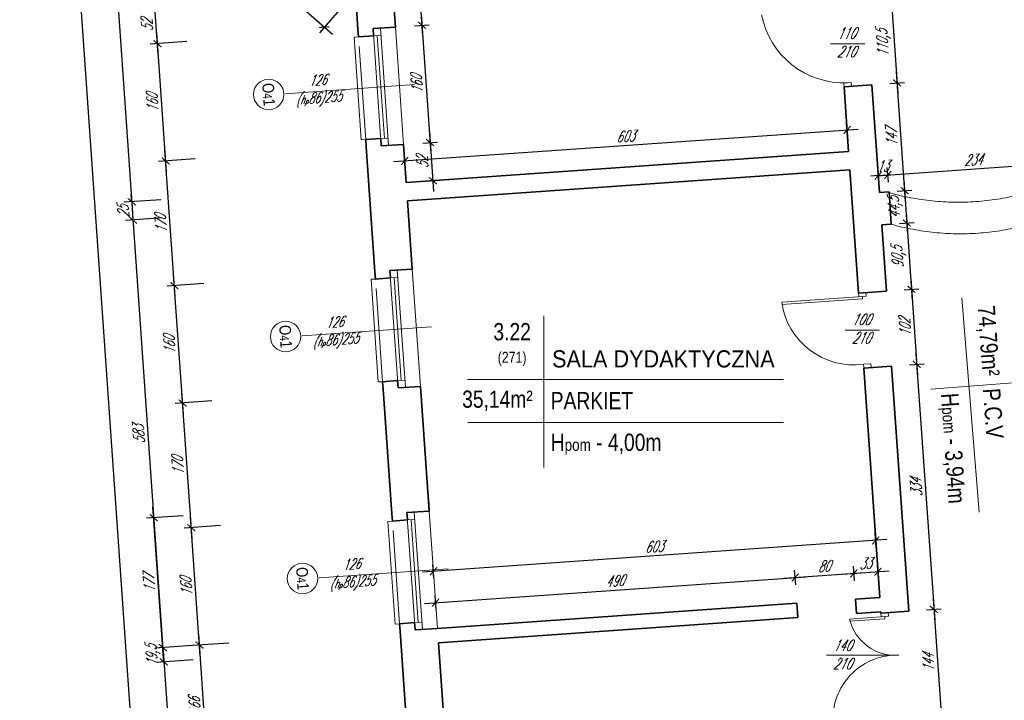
# Model space of a CAD drawing. Header units: millimetres. Extents: x 402 to 79005, y -7782 to 89952.
# Tile 41 of 256: x 21434 to 22773, y 16229 to 17155. Entities that reach past the tile are written whole.
import ezdxf

# ---------------------------------------------------------------- set-up
doc = ezdxf.new("R2010")
doc.units = ezdxf.units.MM
doc.header["$LTSCALE"] = 10
doc.linetypes.add('DASHED', pattern=[19.05, 12.7, -6.35])
doc.layers.get('0').update_dxf_attribs({"lineweight": 0})
doc.layers.get('Defpoints').update_dxf_attribs({"color": 253})
for name, color, linetype, lineweight in [('01 parter - ściany', 253, 'Continuous', 35), ('03-01_okna', 253, 'Continuous', 15), ('03_drzwi', 253, 'Continuous', 15), ('04-1_widok', 253, 'Continuous', 5), ('04-2_nad', 253, 'DASHED', 5), ('05-01_wymiary', 253, 'Continuous', 5), ('05-03_opis', 253, 'Continuous', 5)]:
    doc.layers.add(name, color=color, linetype=linetype, lineweight=lineweight)
doc.styles.add('ariel', font='ARIAL.TTF', dxfattribs={"width": 0.8})
doc.styles.add('ariel_wym', font='simplex.shx', dxfattribs={"width": 0.65, "oblique": 25})
doc.dimstyles.new('ariel 50', dxfattribs={"dimtxt": 15, "dimasz": 10, "dimexe": 10, "dimexo": 0, "dimgap": 5, "dimtad": 1, "dimdec": 1, "dimrnd": 0.5, "dimtxsty": 'ariel_wym', "dimblk": 'ARCHTICK', "dimcen": 2.5, "dimdle": 15, "dimazin": 0, "dimtfac": 1, "dimtdec": 1, "dimtix": 1, "dimtmove": 0, "dimatfit": 3, "dimldrblk": 'DOT', "dimfxl": 0, "dimarcsym": 0})
doc.dimstyles.new('ariel 50 wnętrze', dxfattribs={"dimtxt": 15, "dimasz": 10, "dimexe": 10, "dimexo": 0, "dimgap": 5, "dimtad": 1, "dimdec": 1, "dimrnd": 0.5, "dimtxsty": 'ariel_wym', "dimblk": 'ARCHTICK', "dimcen": 2.5, "dimdle": 15, "dimazin": 0, "dimtfac": 1, "dimtdec": 1, "dimtix": 1, "dimtmove": 0, "dimatfit": 3, "dimldrblk": 'DOT', "dimfxl": 0, "dimarcsym": 0})

# ---------------------------------------------------------------- blocks, each defined once
blk = doc.blocks.new('_ArchTick')
at = {"color": 0, "linetype": 'ByBlock', "const_width": 0.15}
blk.add_lwpolyline([(-0.5, -0.5), (0.5, 0.5)], dxfattribs=at)
blk = doc.blocks.new('*D3283')
at = {"layer": '05-01_wymiary', "color": 0, "lineweight": -2}
for p, q in [((21691.5, 16123.9), (21677.8, 16319.5)), ((21718.8, 16307.3), (21668.9, 16303.8)), ((21730.4, 16141.7), (21680.5, 16138.2))]:
    blk.add_line(p, q, dxfattribs=at)
at = {"layer": 'Defpoints', "color": 0, "lineweight": 0}
for p in [(22002.4, 16327.1), (21678.9, 16304.5), (22014, 16161.5)]:
    blk.add_point(p, dxfattribs=at)
at = {"layer": '05-01_wymiary', "color": 0, "lineweight": -2, "xscale": 10, "yscale": 10, "zscale": 10}
for p, rotation in [((21678.9, 16304.5), 94.00000000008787), ((21690.5, 16138.9), 274.0000000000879)]:
    blk.add_blockref('_ArchTick', p, dxfattribs=dict(at, rotation=rotation))
at = {"layer": '05-01_wymiary', "color": 0, "insert": (21672.2, 16220.8), "char_height": 15, "attachment_point": 5, "rotation": 94, "style": 'ariel_wym'}
blk.add_mtext('166', dxfattribs=at)
blk = doc.blocks.new('_Dot')
at = {"color": 0, "linetype": 'ByBlock', "lineweight": -2}
blk.add_line((-0.5, 0), (-1, 0), dxfattribs=at)
at = {"color": 0, "linetype": 'ByBlock', "const_width": 0.5}
blk.add_lwpolyline([(-0.25, 0, 1), (0.25, 0, 1)], format="xyb", close=True, dxfattribs=at)
blk = doc.blocks.new('*D3284')
at = {"layer": '05-01_wymiary', "color": 0, "lineweight": -2}
for p, q in [((21679.9, 16289.5), (21666.7, 16479.1)), ((21707.6, 16466.9), (21657.8, 16463.4)), ((21718.8, 16307.3), (21668.9, 16303.8))]:
    blk.add_line(p, q, dxfattribs=at)
at = {"layer": 'Defpoints', "color": 0, "lineweight": 0}
for p in [(21991.3, 16486.7), (21667.7, 16464.1), (22002.4, 16327.1)]:
    blk.add_point(p, dxfattribs=at)
at = {"layer": '05-01_wymiary', "color": 0, "lineweight": -2, "xscale": 10, "yscale": 10, "zscale": 10}
for p, rotation in [((21667.7, 16464.1), 94.000000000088), ((21678.9, 16304.5), 274.000000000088)]:
    blk.add_blockref('_ArchTick', p, dxfattribs=dict(at, rotation=rotation))
at = {"layer": '05-01_wymiary', "color": 0, "insert": (21660.8, 16383.4), "char_height": 15, "attachment_point": 5, "rotation": 94, "style": 'ariel_wym'}
blk.add_mtext('160', dxfattribs=at)
blk = doc.blocks.new('*D3285')
at = {"layer": '05-01_wymiary', "color": 0, "lineweight": -2}
for p, q in [((21668.8, 16449.1), (21654.8, 16648.6)), ((21695.8, 16636.5), (21645.9, 16633)), ((21707.6, 16466.9), (21657.8, 16463.4))]:
    blk.add_line(p, q, dxfattribs=at)
at = {"layer": 'Defpoints', "color": 0, "lineweight": 0}
for p in [(21979.4, 16656.3), (21655.9, 16633.7), (21991.3, 16486.7)]:
    blk.add_point(p, dxfattribs=at)
at = {"layer": '05-01_wymiary', "color": 0, "lineweight": -2, "xscale": 10, "yscale": 10, "zscale": 10}
for p, rotation in [((21655.9, 16633.7), 94.000000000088), ((21667.7, 16464.1), 274.000000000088)]:
    blk.add_blockref('_ArchTick', p, dxfattribs=dict(at, rotation=rotation))
at = {"layer": '05-01_wymiary', "color": 0, "insert": (21649.3, 16548), "char_height": 15, "attachment_point": 5, "rotation": 94, "style": 'ariel_wym'}
blk.add_mtext('170', dxfattribs=at)
blk = doc.blocks.new('*D3286')
at = {"layer": '05-01_wymiary', "color": 0, "lineweight": -2}
for p, q in [((21656.9, 16618.7), (21643.7, 16808.3)), ((21684.6, 16796.1), (21634.7, 16792.6)), ((21695.8, 16636.5), (21645.9, 16633))]:
    blk.add_line(p, q, dxfattribs=at)
at = {"layer": 'Defpoints', "color": 0, "lineweight": 0}
for p in [(21968.3, 16815.9), (21644.7, 16793.3), (21979.4, 16656.3)]:
    blk.add_point(p, dxfattribs=at)
at = {"layer": '05-01_wymiary', "color": 0, "lineweight": -2, "xscale": 10, "yscale": 10, "zscale": 10}
for p, rotation in [((21644.7, 16793.3), 94.00000000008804), ((21655.9, 16633.7), 274.0000000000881)]:
    blk.add_blockref('_ArchTick', p, dxfattribs=dict(at, rotation=rotation))
at = {"layer": '05-01_wymiary', "color": 0, "insert": (21637.8, 16712.6), "char_height": 15, "attachment_point": 5, "rotation": 94, "style": 'ariel_wym'}
blk.add_mtext('160', dxfattribs=at)
blk = doc.blocks.new('*D3287')
at = {"layer": '05-01_wymiary', "color": 0, "lineweight": -2}
for p, q in [((21672.8, 16965.7), (21622.9, 16962.2)), ((21645.8, 16778.3), (21631.8, 16977.8)), ((21684.6, 16796.1), (21634.7, 16792.6))]:
    blk.add_line(p, q, dxfattribs=at)
at = {"layer": 'Defpoints', "color": 0, "lineweight": 0}
for p in [(21956.4, 16985.5), (21632.9, 16962.9), (21968.3, 16815.9)]:
    blk.add_point(p, dxfattribs=at)
at = {"layer": '05-01_wymiary', "color": 0, "lineweight": -2, "xscale": 10, "yscale": 10, "zscale": 10}
for p, rotation in [((21632.9, 16962.9), 94.00000000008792), ((21644.7, 16793.3), 274.0000000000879)]:
    blk.add_blockref('_ArchTick', p, dxfattribs=dict(at, rotation=rotation))
at = {"layer": '05-01_wymiary', "color": 0, "insert": (21626.3, 16877.2), "char_height": 15, "attachment_point": 5, "rotation": 94, "style": 'ariel_wym'}
blk.add_mtext('170', dxfattribs=at)
blk = doc.blocks.new('*D3288')
at = {"layer": '05-01_wymiary', "color": 0, "lineweight": -2}
for p, q in [((21633.9, 16947.9), (21620.6, 17137.5)), ((21661.6, 17125.3), (21611.7, 17121.8)), ((21672.8, 16965.7), (21622.9, 16962.2))]:
    blk.add_line(p, q, dxfattribs=at)
at = {"layer": 'Defpoints', "color": 0, "lineweight": 0}
for p in [(21945.2, 17145.1), (21621.7, 17122.5), (21956.4, 16985.5)]:
    blk.add_point(p, dxfattribs=at)
at = {"layer": '05-01_wymiary', "color": 0, "lineweight": -2, "xscale": 10, "yscale": 10, "zscale": 10}
for p, rotation in [((21621.7, 17122.5), 94.00000000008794), ((21632.9, 16962.9), 274.0000000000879)]:
    blk.add_blockref('_ArchTick', p, dxfattribs=dict(at, rotation=rotation))
at = {"layer": '05-01_wymiary', "color": 0, "insert": (21614.8, 17041.8), "char_height": 15, "attachment_point": 5, "rotation": 94, "style": 'ariel_wym'}
blk.add_mtext('160', dxfattribs=at)
blk = doc.blocks.new('*D3289')
at = {"layer": '05-01_wymiary', "color": 0, "lineweight": -2}
for p, q in [((21622.7, 17107.5), (21617, 17189.3)), ((21658, 17177.2), (21608.1, 17173.7)), ((21661.6, 17125.3), (21611.7, 17121.8))]:
    blk.add_line(p, q, dxfattribs=at)
at = {"layer": 'Defpoints', "color": 0, "lineweight": 0}
for p in [(21890.7, 17193.4), (21618.1, 17174.4), (21945.2, 17145.1)]:
    blk.add_point(p, dxfattribs=at)
at = {"layer": '05-01_wymiary', "color": 0, "lineweight": -2, "xscale": 10, "yscale": 10, "zscale": 10}
for p, rotation in [((21618.1, 17174.4), 94.0000000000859), ((21621.7, 17122.5), 274.0000000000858)]:
    blk.add_blockref('_ArchTick', p, dxfattribs=dict(at, rotation=rotation))
at = {"layer": '05-01_wymiary', "color": 0, "insert": (21607.4, 17147.6), "char_height": 15, "attachment_point": 5, "rotation": 94, "style": 'ariel_wym'}
blk.add_mtext('52', dxfattribs=at)
blk = doc.blocks.new('*D3303')
at = {"layer": '05-01_wymiary', "color": 0, "lineweight": -2}
for p, q in [((21520.3, 17856.2), (21587.6, 16892.6)), ((21561.2, 17844), (21511.3, 17840.5)), ((21626.5, 16910.3), (21576.6, 16906.8))]:
    blk.add_line(p, q, dxfattribs=at)
at = {"layer": 'Defpoints', "color": 0, "lineweight": 0}
for p in [(21879.9, 17866.3), (21960, 16933.6), (21586.6, 16907.5)]:
    blk.add_point(p, dxfattribs=at)
at = {"layer": '05-01_wymiary', "color": 0, "lineweight": -2, "xscale": 10, "yscale": 10, "zscale": 10}
for p, rotation in [((21521.3, 17841.2), 94.00000000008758), ((21586.6, 16907.5), 274.0000000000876)]:
    blk.add_blockref('_ArchTick', p, dxfattribs=dict(at, rotation=rotation))
at = {"layer": '05-01_wymiary', "color": 0, "insert": (21541.5, 17373.5), "char_height": 15, "attachment_point": 5, "rotation": 94, "style": 'ariel_wym'}
blk.add_mtext('936', dxfattribs=at)
blk = doc.blocks.new('*D3304')
at = {"layer": '05-01_wymiary', "color": 0, "lineweight": -2}
for p, q in [((21586.6, 16907.5), (21585.9, 16917.5)), ((21626.5, 16910.3), (21576.6, 16906.8)), ((21586.6, 16907.5), (21588.3, 16882.6)), ((21628.2, 16885.4), (21578.4, 16881.9)), ((21588.3, 16882.6), (21589, 16872.6))]:
    blk.add_line(p, q, dxfattribs=at)
at = {"layer": 'Defpoints', "color": 0, "lineweight": 0}
for p in [(21960, 16933.6), (21961.8, 16908.7), (21588.3, 16882.6)]:
    blk.add_point(p, dxfattribs=at)
at = {"layer": '05-01_wymiary', "color": 0, "lineweight": -2, "xscale": 10, "yscale": 10, "zscale": 10}
for p, rotation in [((21586.6, 16907.5), 274.0000000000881), ((21588.3, 16882.6), 94.00000000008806)]:
    blk.add_blockref('_ArchTick', p, dxfattribs=dict(at, rotation=rotation))
at = {"layer": '05-01_wymiary', "color": 0, "insert": (21575, 16894.2), "char_height": 15, "attachment_point": 5, "rotation": 94, "style": 'ariel_wym'}
blk.add_mtext('25', dxfattribs=at)
blk = doc.blocks.new('*D3305')
at = {"layer": '05-01_wymiary', "color": 0, "lineweight": -2}
for p, q in [((21628.2, 16885.4), (21578.4, 16881.9)), ((21587.3, 16897.5), (21630.1, 16286)), ((21668.9, 16303.8), (21619, 16300.3))]:
    blk.add_line(p, q, dxfattribs=at)
at = {"layer": 'Defpoints', "color": 0, "lineweight": 0}
for p in [(21961.8, 16908.7), (22002.4, 16327.1), (21629, 16301)]:
    blk.add_point(p, dxfattribs=at)
at = {"layer": '05-01_wymiary', "color": 0, "lineweight": -2, "xscale": 10, "yscale": 10, "zscale": 10}
for p, rotation in [((21588.3, 16882.6), 94.00000000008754), ((21629, 16301), 274.0000000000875)]:
    blk.add_blockref('_ArchTick', p, dxfattribs=dict(at, rotation=rotation))
at = {"layer": '05-01_wymiary', "color": 0, "insert": (21596.2, 16590.9), "char_height": 15, "attachment_point": 5, "rotation": 94, "style": 'ariel_wym'}
blk.add_mtext('583', dxfattribs=at)
blk = doc.blocks.new('*D3306')
at = {"layer": '05-01_wymiary', "color": 0, "lineweight": -2}
for p, q in [((21630.1, 16286), (21615.6, 16492.5)), ((21656.6, 16480.4), (21606.7, 16476.9)), ((21668.9, 16303.8), (21619, 16300.3))]:
    blk.add_line(p, q, dxfattribs=at)
at = {"layer": 'Defpoints', "color": 0, "lineweight": 0}
for p in [(21990.1, 16503.7), (21616.7, 16477.6), (22002.4, 16327.1)]:
    blk.add_point(p, dxfattribs=at)
at = {"layer": '05-01_wymiary', "color": 0, "lineweight": -2, "xscale": 10, "yscale": 10, "zscale": 10}
for p, rotation in [((21616.7, 16477.6), 94.00000000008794), ((21629, 16301), 274.0000000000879)]:
    blk.add_blockref('_ArchTick', p, dxfattribs=dict(at, rotation=rotation))
at = {"layer": '05-01_wymiary', "color": 0, "insert": (21610.4, 16388.4), "char_height": 15, "attachment_point": 5, "rotation": 94, "style": 'ariel_wym'}
blk.add_mtext('177', dxfattribs=at)
blk = doc.blocks.new('*D3307')
at = {"layer": '05-01_wymiary', "color": 0, "lineweight": -2}
for p, q in [((21629.3, 16296.5), (21681.7, 15546.8)), ((21670.3, 16284.3), (21620.4, 16280.8)), ((21720.6, 15564.6), (21670.7, 15561.1))]:
    blk.add_line(p, q, dxfattribs=at)
at = {"layer": 'Defpoints', "color": 0, "lineweight": 0}
for p in [(22003.8, 16307.6), (22054.1, 15587.9), (21680.7, 15561.8)]:
    blk.add_point(p, dxfattribs=at)
at = {"layer": '05-01_wymiary', "color": 0, "lineweight": -2, "xscale": 10, "yscale": 10, "zscale": 10}
for p, rotation in [((21630.4, 16281.5), 94.00000000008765), ((21680.7, 15561.8), 274.0000000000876)]:
    blk.add_blockref('_ArchTick', p, dxfattribs=dict(at, rotation=rotation))
at = {"layer": '05-01_wymiary', "color": 0, "insert": (21641.6, 15920.7), "char_height": 15, "attachment_point": 5, "rotation": 94, "style": 'ariel_wym'}
blk.add_mtext('721,5', dxfattribs=at)
blk = doc.blocks.new('*D3316')
at = {"layer": '05-01_wymiary', "color": 0, "lineweight": -2}
for p, q in [((21752.5, 13818.9), (21443.2, 18240.8)), ((21484.2, 18228.6), (21434.3, 18225.1)), ((21791.3, 13836.7), (21741.4, 13833.2))]:
    blk.add_line(p, q, dxfattribs=at)
at = {"layer": 'Defpoints', "color": 0, "lineweight": 0}
for p in [(21816.7, 18251.8), (21444.3, 18225.8), (22198.6, 13865.1)]:
    blk.add_point(p, dxfattribs=at)
at = {"layer": '05-01_wymiary', "color": 0, "lineweight": -2, "xscale": 10, "yscale": 10, "zscale": 10}
for p, rotation in [((21444.3, 18225.8), 94.00000000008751), ((21751.4, 13833.9), 274.0000000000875)]:
    blk.add_blockref('_ArchTick', p, dxfattribs=dict(at, rotation=rotation))
at = {"layer": '05-01_wymiary', "color": 0, "insert": (21584, 16028.9), "char_height": 15, "attachment_point": 5, "rotation": 94, "style": 'ariel_wym'}
blk.add_mtext('4402,5', dxfattribs=at)
blk = doc.blocks.new('*D3343')
at = {"layer": '05-01_wymiary', "color": 0, "lineweight": -2}
for p, q in [((22618.7, 17194.2), (22628.5, 17054.1)), ((22609.8, 17178.6), (22629.7, 17179.9)), ((22617.5, 17068.3), (22637.4, 17069.7))]:
    blk.add_line(p, q, dxfattribs=at)
at = {"layer": 'Defpoints', "color": 0, "lineweight": 0}
for p in [(22585.6, 17176.9), (22593.3, 17066.6), (22627.5, 17069)]:
    blk.add_point(p, dxfattribs=at)
at = {"layer": '05-01_wymiary', "color": 0, "lineweight": -2, "xscale": 10, "yscale": 10, "zscale": 10}
for p, rotation in [((22619.7, 17179.2), 94.0000000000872), ((22627.5, 17069), 274.0000000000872)]:
    blk.add_blockref('_ArchTick', p, dxfattribs=dict(at, rotation=rotation))
at = {"layer": '05-01_wymiary', "color": 0, "insert": (22609.7, 17123.2), "char_height": 15, "attachment_point": 5, "rotation": 94, "style": 'ariel_wym'}
blk.add_mtext('110,5', dxfattribs=at)
blk = doc.blocks.new('*D3344')
at = {"layer": '05-01_wymiary', "color": 0, "lineweight": -2}
for p, q in [((22626.4, 17084), (22638.7, 16907.6)), ((22617.5, 17068.3), (22637.4, 17069.7)), ((22627.7, 16921.9), (22647.7, 16923.3))]:
    blk.add_line(p, q, dxfattribs=at)
at = {"layer": 'Defpoints', "color": 0, "lineweight": 0}
for p in [(22593.3, 17066.6), (22616.5, 16921.1), (22637.7, 16922.6)]:
    blk.add_point(p, dxfattribs=at)
at = {"layer": '05-01_wymiary', "color": 0, "lineweight": -2, "xscale": 10, "yscale": 10, "zscale": 10}
for p, rotation in [((22627.5, 17069), 94.00000000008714), ((22637.7, 16922.6), 274.0000000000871)]:
    blk.add_blockref('_ArchTick', p, dxfattribs=dict(at, rotation=rotation))
at = {"layer": '05-01_wymiary', "color": 0, "insert": (22620.1, 16994.9), "char_height": 15, "attachment_point": 5, "rotation": 94, "style": 'ariel_wym'}
blk.add_mtext('147', dxfattribs=at)
blk = doc.blocks.new('*D3345')
at = {"layer": '05-01_wymiary', "color": 0, "lineweight": -2}
for p, q in [((22636.6, 16937.5), (22641.8, 16863.4)), ((22627.7, 16921.9), (22647.7, 16923.3)), ((22630.8, 16877.7), (22650.8, 16879.1))]:
    blk.add_line(p, q, dxfattribs=at)
at = {"layer": 'Defpoints', "color": 0, "lineweight": 0}
for p in [(22616.5, 16921.1), (22619.6, 16876.9), (22640.8, 16878.4)]:
    blk.add_point(p, dxfattribs=at)
at = {"layer": '05-01_wymiary', "color": 0, "lineweight": -2, "xscale": 10, "yscale": 10, "zscale": 10}
for p, rotation in [((22637.7, 16922.6), 94.00000000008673), ((22640.8, 16878.4), 274.0000000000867)]:
    blk.add_blockref('_ArchTick', p, dxfattribs=dict(at, rotation=rotation))
at = {"layer": '05-01_wymiary', "color": 0, "insert": (22625.3, 16899.5), "char_height": 15, "attachment_point": 5, "rotation": 94, "style": 'ariel_wym'}
blk.add_mtext('44,5', dxfattribs=at)
blk = doc.blocks.new('*D3346')
at = {"layer": '05-01_wymiary', "color": 0, "lineweight": -2}
for p, q in [((22639.7, 16893.3), (22648.1, 16773.2)), ((22630.8, 16877.7), (22650.8, 16879.1)), ((22637.1, 16787.5), (22657.1, 16788.9))]:
    blk.add_line(p, q, dxfattribs=at)
at = {"layer": 'Defpoints', "color": 0, "lineweight": 0}
for p in [(22619.6, 16876.9), (22612.9, 16785.8), (22647.1, 16788.2)]:
    blk.add_point(p, dxfattribs=at)
at = {"layer": '05-01_wymiary', "color": 0, "lineweight": -2, "xscale": 10, "yscale": 10, "zscale": 10}
for p, rotation in [((22640.8, 16878.4), 94.00000000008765), ((22647.1, 16788.2), 274.0000000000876)]:
    blk.add_blockref('_ArchTick', p, dxfattribs=dict(at, rotation=rotation))
at = {"layer": '05-01_wymiary', "color": 0, "insert": (22630, 16832.3), "char_height": 15, "attachment_point": 5, "rotation": 94, "style": 'ariel_wym'}
blk.add_mtext('90,5', dxfattribs=at)
blk = doc.blocks.new('*D3347')
at = {"layer": '05-01_wymiary', "color": 0, "lineweight": -2}
for p, q in [((22646, 16803.2), (22655.3, 16671.3)), ((22637.1, 16787.5), (22657.1, 16788.9)), ((22644.2, 16685.6), (22664.2, 16686.9))]:
    blk.add_line(p, q, dxfattribs=at)
at = {"layer": 'Defpoints', "color": 0, "lineweight": 0}
for p in [(22612.9, 16785.8), (22620.1, 16683.9), (22654.2, 16686.3)]:
    blk.add_point(p, dxfattribs=at)
at = {"layer": '05-01_wymiary', "color": 0, "lineweight": -2, "xscale": 10, "yscale": 10, "zscale": 10}
for p, rotation in [((22647.1, 16788.2), 94.00000000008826), ((22654.2, 16686.3), 274.0000000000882)]:
    blk.add_blockref('_ArchTick', p, dxfattribs=dict(at, rotation=rotation))
at = {"layer": '05-01_wymiary', "color": 0, "insert": (22638.2, 16736.4), "char_height": 15, "attachment_point": 5, "rotation": 94, "style": 'ariel_wym'}
blk.add_mtext('102', dxfattribs=at)
blk = doc.blocks.new('*D3348')
at = {"layer": '05-01_wymiary', "color": 0, "lineweight": -2}
for p, q in [((22653.2, 16701.2), (22678.6, 16338)), ((22644.2, 16685.6), (22664.2, 16686.9)), ((22667.6, 16352.3), (22687.5, 16353.7))]:
    blk.add_line(p, q, dxfattribs=at)
at = {"layer": 'Defpoints', "color": 0, "lineweight": 0}
for p in [(22620.1, 16683.9), (22643.4, 16350.6), (22677.5, 16353)]:
    blk.add_point(p, dxfattribs=at)
at = {"layer": '05-01_wymiary', "color": 0, "lineweight": -2, "xscale": 10, "yscale": 10, "zscale": 10}
for p, rotation in [((22654.2, 16686.3), 94.00000000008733), ((22677.5, 16353), 274.0000000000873)]:
    blk.add_blockref('_ArchTick', p, dxfattribs=dict(at, rotation=rotation))
at = {"layer": '05-01_wymiary', "color": 0, "insert": (22653.4, 16518.7), "char_height": 15, "attachment_point": 5, "rotation": 94, "style": 'ariel_wym'}
blk.add_mtext('334', dxfattribs=at)
blk = doc.blocks.new('*D3349')
at = {"layer": '05-01_wymiary', "color": 0, "lineweight": -2}
for p, q in [((22676.5, 16367.9), (22688.6, 16194.6)), ((22667.6, 16352.3), (22687.5, 16353.7)), ((22677.6, 16208.8), (22697.5, 16210.2))]:
    blk.add_line(p, q, dxfattribs=at)
at = {"layer": 'Defpoints', "color": 0, "lineweight": 0}
for p in [(22643.4, 16350.6), (22653.4, 16207.1), (22687.6, 16209.5)]:
    blk.add_point(p, dxfattribs=at)
at = {"layer": '05-01_wymiary', "color": 0, "lineweight": -2, "xscale": 10, "yscale": 10, "zscale": 10}
for p, rotation in [((22677.5, 16353), 94.00000000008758), ((22687.6, 16209.5), 274.0000000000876)]:
    blk.add_blockref('_ArchTick', p, dxfattribs=dict(at, rotation=rotation))
at = {"layer": '05-01_wymiary', "color": 0, "insert": (22670.1, 16280.4), "char_height": 15, "attachment_point": 5, "rotation": 94, "style": 'ariel_wym'}
blk.add_mtext('144', dxfattribs=at)
blk = doc.blocks.new('*D3366')
at = {"layer": '05-01_wymiary', "color": 0, "lineweight": -2}
for p, q in [((22602.6, 16933.1), (22601.2, 16953)), ((22615.6, 16934), (22614.2, 16953.9)), ((22601.9, 16943.1), (22592, 16942.4)), ((22601.9, 16943.1), (22614.9, 16944)), ((22614.9, 16944), (22624.9, 16944.7))]:
    blk.add_line(p, q, dxfattribs=at)
at = {"layer": 'Defpoints', "color": 0, "lineweight": 0}
for p in [(22614.9, 16944), (22603.5, 16920.2), (22616.5, 16921.1)]:
    blk.add_point(p, dxfattribs=at)
at = {"layer": '05-01_wymiary', "color": 0, "lineweight": -2, "xscale": 10, "yscale": 10, "zscale": 10}
for p, rotation in [((22601.9, 16943.1), 3.999999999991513), ((22614.9, 16944), 183.9999999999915)]:
    blk.add_blockref('_ArchTick', p, dxfattribs=dict(at, rotation=rotation))
at = {"layer": '05-01_wymiary', "color": 0, "insert": (22607.6, 16956), "char_height": 15, "attachment_point": 5, "rotation": 4, "style": 'ariel_wym'}
blk.add_mtext('13', dxfattribs=at)
blk = doc.blocks.new('*D3367')
at = {"layer": '05-01_wymiary', "color": 0, "lineweight": -2}
for p, q in [((22849, 16950.2), (22847.6, 16970.2)), ((22600, 16942.8), (22863.3, 16961.2)), ((22615.6, 16933.9), (22614.2, 16953.8))]:
    blk.add_line(p, q, dxfattribs=at)
at = {"layer": 'Defpoints', "color": 0, "lineweight": 0}
for p in [(22848.3, 16960.2), (22849.9, 16937.3), (22616.5, 16921)]:
    blk.add_point(p, dxfattribs=at)
at = {"layer": '05-01_wymiary', "color": 0, "lineweight": -2, "xscale": 10, "yscale": 10, "zscale": 10}
for p, rotation in [((22848.3, 16960.2), 3.999999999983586), ((22614.9, 16943.9), 183.9999999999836)]:
    blk.add_blockref('_ArchTick', p, dxfattribs=dict(at, rotation=rotation))
at = {"layer": '05-01_wymiary', "color": 0, "insert": (22730.8, 16964.5), "char_height": 15, "attachment_point": 5, "rotation": 4, "style": 'ariel_wym'}
blk.add_mtext('234', dxfattribs=at)
blk = doc.blocks.new('*D2608')
at = {"layer": '05-01_wymiary', "color": 0, "lineweight": -2}
for p, q in [((22599.2, 16436.9), (22597.8, 16456.8)), ((22613.5, 16447.9), (21982.1, 16403.7)), ((21997.7, 16394.8), (21996.3, 16414.7))]:
    blk.add_line(p, q, dxfattribs=at)
at = {"layer": 'Defpoints', "color": 0, "lineweight": 0}
for p in [(22600.6, 16417.9), (21997, 16404.8), (21999, 16375.8)]:
    blk.add_point(p, dxfattribs=at)
at = {"layer": '05-01_wymiary', "color": 0, "lineweight": -2, "xscale": 10, "yscale": 10, "zscale": 10}
for p, rotation in [((22598.5, 16446.8), 3.999999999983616), ((21997, 16404.8), 183.9999999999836)]:
    blk.add_blockref('_ArchTick', p, dxfattribs=dict(at, rotation=rotation))
at = {"layer": '05-01_wymiary', "color": 0, "insert": (22296.9, 16438.3), "char_height": 15, "attachment_point": 5, "rotation": 4, "style": 'ariel_wym'}
blk.add_mtext('603', dxfattribs=at)
blk = doc.blocks.new('*D2610')
at = {"layer": '05-01_wymiary', "color": 0, "lineweight": -2}
for p, q in [((21943, 16962), (22574.5, 17006.1)), ((22560.2, 16995.1), (22558.8, 17015)), ((21958.7, 16953), (21957.3, 16973))]:
    blk.add_line(p, q, dxfattribs=at)
at = {"layer": 'Defpoints', "color": 0, "lineweight": 0}
for p in [(22559.5, 17005.1), (22561.6, 16975.7), (21960, 16933.6)]:
    blk.add_point(p, dxfattribs=at)
at = {"layer": '05-01_wymiary', "color": 0, "lineweight": -2, "xscale": 10, "yscale": 10, "zscale": 10}
for p, rotation in [((22559.5, 17005.1), 3.999999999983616), ((21958, 16963), 183.9999999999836)]:
    blk.add_blockref('_ArchTick', p, dxfattribs=dict(at, rotation=rotation))
at = {"layer": '05-01_wymiary', "color": 0, "insert": (22257.9, 16996.5), "char_height": 15, "attachment_point": 5, "rotation": 4, "style": 'ariel_wym'}
blk.add_mtext('603', dxfattribs=at)
blk = doc.blocks.new('*D2620')
at = {"layer": '05-01_wymiary', "color": 0, "lineweight": -2}
for p, q in [((21975.1, 17235.5), (21982.3, 17132.7)), ((21966.2, 17219.9), (21986.1, 17221.3)), ((21971.3, 17146.9), (21991.2, 17148.3))]:
    blk.add_line(p, q, dxfattribs=at)
at = {"layer": 'Defpoints', "color": 0, "lineweight": 0}
for p in [(21940.1, 17218.1), (21945.2, 17145.1), (21981.3, 17147.6)]:
    blk.add_point(p, dxfattribs=at)
at = {"layer": '05-01_wymiary', "color": 0, "lineweight": -2, "xscale": 10, "yscale": 10, "zscale": 10}
for p, rotation in [((21976.2, 17220.6), 94.00000000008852), ((21981.3, 17147.6), 274.0000000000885)]:
    blk.add_blockref('_ArchTick', p, dxfattribs=dict(at, rotation=rotation))
at = {"layer": '05-01_wymiary', "color": 0, "insert": (21966.2, 17183.2), "char_height": 15, "attachment_point": 5, "rotation": 94, "style": 'ariel_wym'}
blk.add_mtext('73', dxfattribs=at)
blk = doc.blocks.new('*D2621')
at = {"layer": '05-01_wymiary', "color": 0, "lineweight": -2}
for p, q in [((21980.2, 17162.6), (21993.5, 16973.1)), ((21971.3, 17146.9), (21991.2, 17148.3)), ((21982.5, 16987.3), (22002.4, 16988.7))]:
    blk.add_line(p, q, dxfattribs=at)
at = {"layer": 'Defpoints', "color": 0, "lineweight": 0}
for p in [(21945.2, 17145.1), (21956.4, 16985.5), (21992.4, 16988)]:
    blk.add_point(p, dxfattribs=at)
at = {"layer": '05-01_wymiary', "color": 0, "lineweight": -2, "xscale": 10, "yscale": 10, "zscale": 10}
for p, rotation in [((21981.3, 17147.6), 94.00000000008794), ((21992.4, 16988), 274.0000000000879)]:
    blk.add_blockref('_ArchTick', p, dxfattribs=dict(at, rotation=rotation))
at = {"layer": '05-01_wymiary', "color": 0, "insert": (21974.4, 17067), "char_height": 15, "attachment_point": 5, "rotation": 94, "style": 'ariel_wym'}
blk.add_mtext('160', dxfattribs=at)
blk = doc.blocks.new('*D2622')
at = {"layer": '05-01_wymiary', "color": 0, "lineweight": -2}
for p, q in [((21991.4, 17003), (21997.1, 16921.2)), ((21982.5, 16987.3), (22002.4, 16988.7)), ((21986.1, 16935.5), (22006, 16936.8))]:
    blk.add_line(p, q, dxfattribs=at)
at = {"layer": 'Defpoints', "color": 0, "lineweight": 0}
for p in [(21956.4, 16985.5), (21960, 16933.6), (21996.1, 16936.2)]:
    blk.add_point(p, dxfattribs=at)
at = {"layer": '05-01_wymiary', "color": 0, "lineweight": -2, "xscale": 10, "yscale": 10, "zscale": 10}
for p, rotation in [((21992.4, 16988), 94.0000000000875), ((21996.1, 16936.2), 274.0000000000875)]:
    blk.add_blockref('_ArchTick', p, dxfattribs=dict(at, rotation=rotation))
at = {"layer": '05-01_wymiary', "color": 0, "insert": (21981.8, 16961.2), "char_height": 15, "attachment_point": 5, "rotation": 94, "style": 'ariel_wym'}
blk.add_mtext('52', dxfattribs=at)
blk = doc.blocks.new('*D3065')
at = {"layer": '05-01_wymiary', "color": 0, "lineweight": -2}
for p, q in [((21816.2, 17226.2), (21783.4, 17188.5)), ((21859.9, 17135.1), (21778.6, 17205.9)), ((21874.9, 17175.2), (21842.1, 17137.4))]:
    blk.add_line(p, q, dxfattribs=at)
at = {"layer": 'Defpoints', "color": 0, "lineweight": 0}
for p in [(21832, 17244.5), (21789.9, 17196), (21890.7, 17193.4)]:
    blk.add_point(p, dxfattribs=at)
at = {"layer": '05-01_wymiary', "color": 0, "lineweight": -2, "xscale": 10, "yscale": 10, "zscale": 10}
for p, rotation in [((21789.9, 17196), 139.0000000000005), ((21848.6, 17145), 319.0000000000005)]:
    blk.add_blockref('_ArchTick', p, dxfattribs=dict(at, rotation=rotation))
at = {"layer": '05-01_wymiary', "color": 0, "insert": (21827.5, 17179.9), "char_height": 15, "attachment_point": 5, "rotation": 319, "style": 'ariel_wym'}
blk.add_mtext('78', dxfattribs=at)
blk = doc.blocks.new('*D3070')
at = {"layer": '05-01_wymiary', "color": 0, "lineweight": -2}
for p, q in [((22489.6, 16386.5), (22488.2, 16406.4)), ((21985, 16361.2), (22503.8, 16397.5)), ((22000.7, 16352.3), (21999.3, 16372.2))]:
    blk.add_line(p, q, dxfattribs=at)
at = {"layer": 'Defpoints', "color": 0, "lineweight": 0}
for p in [(22488.9, 16396.4), (22491.3, 16361.3), (22002.4, 16327.1)]:
    blk.add_point(p, dxfattribs=at)
at = {"layer": '05-01_wymiary', "color": 0, "lineweight": -2, "xscale": 10, "yscale": 10, "zscale": 10}
for p, rotation in [((22488.9, 16396.4), 3.999999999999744), ((22000, 16362.3), 183.9999999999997)]:
    blk.add_blockref('_ArchTick', p, dxfattribs=dict(at, rotation=rotation))
at = {"layer": '05-01_wymiary', "color": 0, "insert": (22243.6, 16391.8), "char_height": 15, "attachment_point": 5, "rotation": 4, "style": 'ariel_wym'}
blk.add_mtext('490', dxfattribs=at)
blk = doc.blocks.new('*D3071')
at = {"layer": '05-01_wymiary', "color": 0, "lineweight": -2}
for p, q in [((22473.9, 16395.4), (22583.6, 16403.1)), ((22489.6, 16386.5), (22488.2, 16406.4)), ((22569.4, 16392), (22568, 16412))]:
    blk.add_line(p, q, dxfattribs=at)
at = {"layer": 'Defpoints', "color": 0, "lineweight": 0}
for p in [(22568.7, 16402), (22571.1, 16366.9), (22491.3, 16361.3)]:
    blk.add_point(p, dxfattribs=at)
at = {"layer": '05-01_wymiary', "color": 0, "lineweight": -2, "xscale": 10, "yscale": 10, "zscale": 10}
for p, rotation in [((22488.9, 16396.4), 184.0002928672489), ((22568.7, 16402), 4.000292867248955)]:
    blk.add_blockref('_ArchTick', p, dxfattribs=dict(at, rotation=rotation))
at = {"layer": '05-01_wymiary', "color": 0, "insert": (22527.9, 16411.7), "char_height": 15, "attachment_point": 5, "rotation": 4.0003, "style": 'ariel_wym'}
blk.add_mtext('80', dxfattribs=at)
blk = doc.blocks.new('*D3072')
at = {"layer": '05-01_wymiary', "color": 0, "lineweight": -2}
for p, q in [((22553.7, 16401), (22616.5, 16405.4)), ((22569.4, 16392), (22568, 16412)), ((22602.2, 16394.3), (22600.8, 16414.3))]:
    blk.add_line(p, q, dxfattribs=at)
at = {"layer": 'Defpoints', "color": 0, "lineweight": 0}
for p in [(22601.5, 16404.3), (22571.1, 16366.9), (22604, 16369.2)]:
    blk.add_point(p, dxfattribs=at)
at = {"layer": '05-01_wymiary', "color": 0, "lineweight": -2, "xscale": 10, "yscale": 10, "zscale": 10}
for p, rotation in [((22568.7, 16402), 183.9999999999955), ((22601.5, 16404.3), 3.999999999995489)]:
    blk.add_blockref('_ArchTick', p, dxfattribs=dict(at, rotation=rotation))
at = {"layer": '05-01_wymiary', "color": 0, "insert": (22584.2, 16415.6), "char_height": 15, "attachment_point": 5, "rotation": 4, "style": 'ariel_wym'}
blk.add_mtext('33', dxfattribs=at)
blk = doc.blocks.new('*D3081')
at = {"layer": '05-01_wymiary', "color": 0, "lineweight": -2}
for p, q in [((21629, 16301), (21628.3, 16311)), ((21629.2, 16301), (21619, 16300.3)), ((21630.4, 16281.5), (21629, 16301)), ((21630.6, 16281.5), (21620.4, 16280.8)), ((21630.4, 16281.5), (21631.1, 16271.6))]:
    blk.add_line(p, q, dxfattribs=at)
at = {"layer": 'Defpoints', "color": 0, "lineweight": 0}
for p in [(21972, 16325), (21629, 16301), (22003.8, 16307.6)]:
    blk.add_point(p, dxfattribs=at)
at = {"layer": '05-01_wymiary', "color": 0, "lineweight": -2, "xscale": 10, "yscale": 10, "zscale": 10}
for p, rotation in [((21629, 16301), 274.0000000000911), ((21630.4, 16281.5), 94.00000000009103)]:
    blk.add_blockref('_ArchTick', p, dxfattribs=dict(at, rotation=rotation))
at = {"layer": '05-01_wymiary', "color": 0, "insert": (21615.8, 16290.3), "char_height": 15, "attachment_point": 5, "rotation": 94, "style": 'ariel_wym'}
blk.add_mtext('19,5', dxfattribs=at)

msp = doc.modelspace()

# ---------------------------------------------------------------- linework, layer by layer
at = {"layer": '01 parter - ściany'}
for p, q in [((21945.24, 17145.12), (21940.14, 17218.06)), ((21894.37, 17141.56), (21890.74, 17193.43)), ((21895.07, 17131.58), (21894.37, 17141.56)), ((21945.24, 17145.12), (21914.82, 17142.99)), ((21914.82, 17142.99), (21915.52, 17133.01)), ((21915.52, 17133.01), (21895.07, 17131.58)), ((22593.3, 17066.63), (22555.39, 17063.98)), ((22561.56, 16975.7), (22555.39, 17063.98)), ((22603.54, 16920.19), (22593.3, 17066.63)), ((21925.28, 16993.35), (21904.83, 16991.92)), ((21904.83, 16991.92), (21905.53, 16981.95)), ((21925.98, 16983.38), (21925.28, 16993.35)), ((21917.39, 16812.36), (21905.53, 16981.95)), ((21956.41, 16985.51), (21925.98, 16983.38)), ((21960.03, 16933.63), (21956.41, 16985.51)), ((21960.03, 16933.63), (22561.56, 16975.7)), ((21961.78, 16908.69), (22563.31, 16950.76)), ((22575.03, 16783.16), (22563.31, 16950.76)), ((22603.54, 16920.19), (22616.51, 16921.09)), ((22616.51, 16921.09), (22619.6, 16876.9)), ((21968.26, 16815.92), (21961.78, 16908.69)), ((22619.6, 16876.9), (22606.63, 16876)), ((22612.93, 16785.81), (22606.63, 16876)), ((21918.09, 16802.39), (21917.39, 16812.36)), ((21968.26, 16815.92), (21937.84, 16813.79)), ((21937.84, 16813.79), (21938.54, 16803.82)), ((21938.54, 16803.82), (21918.09, 16802.39)), ((22612.93, 16785.81), (22575.03, 16783.16)), ((22620.06, 16683.86), (22582.16, 16681.21)), ((22643.37, 16350.58), (22620.06, 16683.86)), ((22589.88, 16570.68), (22582.16, 16681.21)), ((21948.3, 16664.16), (21927.85, 16662.73)), ((21927.85, 16662.73), (21928.55, 16652.75)), ((21949, 16654.18), (21948.3, 16664.16)), ((21940.41, 16483.17), (21928.55, 16652.75)), ((21979.42, 16656.31), (21949, 16654.18)), ((21991.28, 16486.72), (21979.42, 16656.31)), ((22603.98, 16369.18), (22589.88, 16570.68)), ((21991.28, 16486.72), (21990.1, 16503.68)), ((21941.11, 16473.19), (21940.41, 16483.17)), ((21991.28, 16486.72), (21960.86, 16484.6)), ((21960.86, 16484.6), (21961.56, 16474.62)), ((21961.56, 16474.62), (21941.11, 16473.19)), ((22571.13, 16366.87), (22603.98, 16369.18)), ((22571.13, 16366.87), (22572.28, 16347.38)), ((22002.44, 16327.11), (22491.32, 16361.3)), ((22491.32, 16361.3), (22492.45, 16341.8)), ((22572.28, 16347.39), (22605.34, 16349.7)), ((22605.46, 16347.93), (22605.34, 16349.7)), ((22643.37, 16350.58), (22605.46, 16347.93)), ((22003.81, 16307.64), (22492.45, 16341.81)), ((21971.32, 16334.96), (21950.87, 16333.53)), ((21950.87, 16333.53), (21951.57, 16323.56)), ((21963.15, 16157.96), (21951.57, 16323.56)), ((21972.02, 16324.99), (21971.32, 16334.96)), ((22002.44, 16327.11), (21972.02, 16324.99)), ((22014.02, 16161.52), (22003.81, 16307.64))]:
    msp.add_line(p, q, dxfattribs=at)
at = {"layer": '03-01_okna', "linetype": 'Continuous', "lineweight": 0}
for p, q in [((21925.98, 16983.38), (21914.82, 17142.99)), ((21935.96, 16984.08), (21924.79, 17143.69)), ((21925.49, 17133.71), (21915.52, 17133.01)), ((21930.27, 16993.7), (21920.5, 17133.36)), ((21935.26, 16994.05), (21925.28, 16993.35)), ((21949, 16654.18), (21937.84, 16813.79)), ((21948.51, 16804.51), (21938.54, 16803.82)), ((21958.97, 16654.88), (21947.81, 16814.49)), ((21953.29, 16664.51), (21943.52, 16804.17)), ((21958.28, 16664.85), (21948.3, 16664.16)), ((21972.02, 16324.99), (21960.86, 16484.6)), ((21981.99, 16325.68), (21970.83, 16485.29)), ((21971.53, 16475.32), (21961.56, 16474.62)), ((21976.31, 16335.31), (21966.54, 16474.97)), ((21981.3, 16335.66), (21971.32, 16334.96))]:
    msp.add_line(p, q, dxfattribs=at)
at = {"layer": '03-01_okna', "linetype": 'DASHED'}
for p, q in [((21904.83, 16991.92), (21895.07, 17131.58)), ((21927.85, 16662.73), (21918.09, 16802.39)), ((21950.87, 16333.53), (21941.11, 16473.19))]:
    msp.add_line(p, q, dxfattribs=at)
at = {"layer": '03-01_okna', "linetype": 'Continuous', "lineweight": 0}
for points in [[(21904.83, 16991.92), (21898.85, 16991.5), (21889.08, 17131.16), (21895.07, 17131.58)], [(21927.85, 16662.73), (21921.87, 16662.31), (21912.1, 16801.97), (21918.09, 16802.39)], [(21950.87, 16333.53), (21944.89, 16333.11), (21935.12, 16472.77), (21941.11, 16473.19)]]:
    msp.add_lwpolyline(points, dxfattribs=at)
at = {"layer": '03_drzwi'}
for p, q in [((22536.83, 17122.16), (22583.48, 17122.16)), ((22565.02, 17069.66), (22555.04, 17068.97)), ((22555.04, 17068.97), (22555.39, 17063.98)), ((22560.03, 17069.32), (22565.02, 17069.66)), ((22565.02, 17069.66), (22565.37, 17064.68)), ((22580.36, 16778.53), (22470.63, 16770.85)), ((22575.38, 16778.18), (22575.03, 16783.16)), ((22585.35, 16778.87), (22575.38, 16778.18)), ((22580.36, 16778.53), (22585.35, 16778.87)), ((22580.57, 16775.53), (22580.36, 16778.53)), ((22585.35, 16778.87), (22585, 16783.86)), ((22580.57, 16775.53), (22470.84, 16767.86)), ((22557.1, 16732.74), (22603.75, 16732.74)), ((22591.77, 16687.03), (22581.8, 16686.34)), ((22581.8, 16686.34), (22582.15, 16681.35)), ((22591.77, 16687.03), (22592.12, 16682.05)), ((22610.8, 16343.29), (22562.99, 16339.94)), ((22611.01, 16340.3), (22563.24, 16336.95)), ((22605.81, 16342.94), (22605.46, 16347.93)), ((22615.79, 16343.64), (22605.81, 16342.94)), ((22610.8, 16343.29), (22615.79, 16343.64)), ((22610.8, 16343.29), (22611.01, 16340.3)), ((22615.79, 16343.64), (22615.44, 16348.62)), ((22629.87, 16290.69), (22531.33, 16290.69))]:
    msp.add_line(p, q, dxfattribs=at)
for centre, radius, start, end in [((22555.12, 17183.02), 113.81, 190.69706, 272.47102), ((22569.06, 16784.95), 99.44, 188.152, 277.35886), ((22625.29, 16354.51), 63.99, 193.15974, 274.10235), ((22626.81, 16204.26), 86.48, 87.97167, 180.01969)]:
    msp.add_arc(centre, radius, start, end, dxfattribs=at)
at = {"layer": '04-1_widok'}
for p, q in [((21945.24, 17145.12), (21956.41, 16985.51)), ((21968.26, 16815.92), (21979.42, 16656.31)), ((21991.28, 16486.72), (22002.44, 16327.11))]:
    msp.add_line(p, q, dxfattribs=at)
at = {"layer": '04-2_nad', "ltscale": 2}
for centre in [(22710.6, 17252.8), (22713.6, 17209.8)]:
    msp.add_arc(centre, 345.92, 254.23089, 293.76911, dxfattribs=at)
at = {"layer": '05-03_opis', "lineweight": 0}
for p, q in [((21971.16, 17066.73), (21795.57, 17054.45)), ((21994.18, 16737.54), (21818.59, 16725.26)), ((22017.2, 16408.34), (21841.61, 16396.06))]:
    msp.add_line(p, q, dxfattribs=at)
at = {"layer": '05-03_opis'}
for p, q in [((22715.7, 16776.88), (22739.09, 16485.33)), ((22146.94, 16752.42), (22146.94, 16545.91)), ((22043.19, 16665.68), (22473.15, 16665.68)), ((22843.82, 16665.94), (22673.2, 16652.52)), ((22043.97, 16607.32), (22473.15, 16607.32))]:
    msp.add_line(p, q, dxfattribs=at)
at = {"layer": '05-03_opis', "lineweight": 0}
for centre in [(21772.9, 17053.37), (21795.92, 16724.17), (21818.94, 16394.98)]:
    msp.add_circle(centre, 20.69, dxfattribs=at)

# ---------------------------------------------------------------- texts
at = {"layer": '03_drzwi', "char_height": 15, "width": 160.5905, "attachment_point": 7, "style": 'ariel_wym'}
for s, insert in [('110\\P210', (22545.77, 17104.28)), ('100\\P210', (22566.04, 16714.87)), ('140\\P210', (22540.38, 16271.58))]:
    msp.add_mtext(s, dxfattribs=dict(at, insert=insert))
at = {"layer": '05-03_opis', "lineweight": 0, "attachment_point": 5}
for s, insert, char_height, width, rotation, style in [('126\\P({\\H0.8333x;h\\H0.6x;p}86)255', (21840.27, 17058.65), 14.4, 62.6613, 4, 'ariel_wym'), ('O{\\H0.7576x;4}1', (21772.9, 17053.37), 15.84, 75.1935, 274, 'ariel'), ('O{\\H0.7576x;4}1', (21795.92, 16724.17), 15.84, 75.1935, 274, 'ariel'), ('126\\P({\\H0.8333x;h\\H0.6x;p}86)255', (21863.29, 16729.46), 14.4, 62.6613, 4, 'ariel_wym'), ('126\\P({\\H0.8333x;h\\H0.6x;p}86)255', (21886.31, 16400.26), 14.4, 62.6613, 4, 'ariel_wym'), ('O{\\H0.7576x;4}1', (21818.94, 16394.98), 15.84, 75.1935, 274, 'ariel')]:
    msp.add_mtext(s, dxfattribs=dict(at, insert=insert, char_height=char_height, width=width, rotation=rotation, style=style))
at = {"layer": '05-03_opis', "char_height": 23.4234, "rotation": 274, "style": 'ariel'}
for s, insert, width, attachment_point in [('{\\fArial|b0|i0|c238|p34;74,79m²}', (22749.87, 16718.12), 108.9126, 5), ('{\\fArial|b0|i0|c238|p34; H\\H0.7x;pom\\H1.429x; - 3,94m}', (22695.8, 16654.29), 322.789, 4), ('{\\fArial|b0|i0|c238|p34;P.C.V}', (22755.76, 16653.8), 322.789, 4)]:
    msp.add_mtext(s, dxfattribs=dict(at, insert=insert, width=width, attachment_point=attachment_point))
at = {"layer": '05-03_opis', "style": 'ariel'}
for s, insert, char_height, width, attachment_point in [('{\\fArial|b0|i0|c238|p34;3.22\\P\\H0.6404x;(271)}', (22103.97, 16713.18), 23.4234, 108.9126, 5), ('\\W0.9;{\\fArial|b0|i0|c238|p34;SALA DYDAKTYCZNA}', (22158.29, 16693.59), 23.4234, 356.6375, 4), ('{\\fArial|b0|i0|c238|p34;35,14m²}', (22084.04, 16636.77), 23.4234, 108.9126, 5), (' PARKIET', (22149.21, 16637.05), 23.423, 322.789, 4), ('{\\fArial|b0|i0|c238|p34; H\\H0.7x;pom\\H1.429x; - 4,00m}', (22149.21, 16577.87), 23.4234, 322.789, 4)]:
    msp.add_mtext(s, dxfattribs=dict(at, insert=insert, char_height=char_height, width=width, attachment_point=attachment_point))

# ---------------------------------------------------------------- dimensions: what is measured, and where the dimension line sits
at = {"layer": '05-01_wymiary'}
for base, p1, p2, angle, dimstyle, picture, middle in [((21444.3, 18225.8), (22198.57, 13865.14), (21816.73, 18251.85), 94, 'ariel 50', '*D3316', (21583.96, 16028.87)), ((21586.6, 16907.52), (21879.9, 17866.31), (21960.03, 16933.63), 94, 'ariel 50', '*D3303', (21541.49, 17373.51)), ((21981.27, 17147.63), (21940.14, 17218.06), (21945.24, 17145.12), 94, 'ariel 50 wnętrze', '*D2620', (21966.25, 17183.24)), ((21618.06, 17174.36), (21945.24, 17145.12), (21890.74, 17193.43), 94, 'ariel 50', '*D3289', (21607.41, 17147.56)), ((21621.69, 17122.49), (21956.41, 16985.51), (21945.24, 17145.12), 94, 'ariel 50', '*D3288', (21614.8, 17041.81)), ((22559.51, 17005.07), (21960.03, 16933.63), (22561.56, 16975.7), 4, 'ariel 50 wnętrze', '*D2610', (22257.87, 16996.51)), ((21632.85, 16962.88), (21968.26, 16815.92), (21956.41, 16985.51), 94, 'ariel 50', '*D3287', (21626.31, 16877.22)), ((22614.91, 16943.97), (22603.54, 16920.19), (22616.51, 16921.09), 4, 'ariel 50 wnętrze', '*D3366', (22607.55, 16955.99)), ((21588.35, 16882.58), (21960.03, 16933.63), (21961.78, 16908.69), 94, 'ariel 50', '*D3304', (21575, 16894.18)), ((21629.01, 16301), (21961.78, 16908.69), (22002.44, 16327.11), 94, 'ariel 50', '*D3305', (21596.21, 16590.92)), ((21644.71, 16793.29), (21979.42, 16656.31), (21968.26, 16815.92), 94, 'ariel 50', '*D3286', (21637.82, 16712.62)), ((21655.87, 16633.68), (21991.28, 16486.72), (21979.42, 16656.31), 94, 'ariel 50', '*D3285', (21649.33, 16548.02)), ((21616.67, 16477.57), (22002.44, 16327.11), (21990.1, 16503.68), 94, 'ariel 50', '*D3306', (21610.37, 16388.41)), ((21667.73, 16464.1), (22002.44, 16327.11), (21991.28, 16486.72), 94, 'ariel 50', '*D3284', (21660.84, 16383.42)), ((21997.01, 16404.77), (22600.57, 16417.86), (21999.04, 16375.8), 4, 'ariel 50 wnętrze', '*D2608', (22296.91, 16438.27)), ((21678.89, 16304.49), (22014.02, 16161.52), (22002.44, 16327.11), 94, 'ariel 50', '*D3283', (21672.21, 16220.82)), ((21680.7, 15561.8), (22003.81, 16307.64), (22054.13, 15587.92), 94, 'ariel 50', '*D3307', (21641.64, 15920.69))]:
    dim = msp.add_linear_dim(base=base, p1=p1, p2=p2, angle=angle, dimstyle=dimstyle, dxfattribs=at)
    dim.commit()
    dim.dimension.update_dxf_attribs({"geometry": picture, "text_midpoint": middle})
for p1, p2, distance, dimstyle, picture, middle in [((21890.74, 17193.43), (21832.04, 17244.46), 64.19, 'ariel 50', '*D3065', (21827.48, 17179.93)), ((22491.32, 16361.29), (22571.13, 16366.87), 35.24, 'ariel 50 wnętrze', '*D3071', (22527.89, 16411.7)), ((22571.13, 16366.87), (22603.98, 16369.17), 35.24, 'ariel 50 wnętrze', '*D3072', (22584.22, 16415.64)), ((22002.44, 16327.11), (22491.32, 16361.3), 35.23, 'ariel 50 wnętrze', '*D3070', (22243.55, 16391.82))]:
    dim = msp.add_aligned_dim(p1=p1, p2=p2, distance=distance, dimstyle=dimstyle, dxfattribs=at)
    dim.commit()
    dim.dimension.update_dxf_attribs({"geometry": picture, "text_midpoint": middle})
for base, p1, p2, angle, dimstyle, override, picture, middle in [((22627.45, 17069.02), (22585.59, 17176.86), (22593.3, 17066.63), 94, 'ariel 50 wnętrze', {"dimtmove": 1}, '*D3343', (22609.71, 17123.16)), ((21992.43, 16988.02), (21945.24, 17145.12), (21956.41, 16985.51), 94, 'ariel 50 wnętrze', {"dimtmove": 1}, '*D2621', (21974.38, 17066.96)), ((22637.7, 16922.58), (22593.3, 17066.63), (22616.51, 16921.09), 94, 'ariel 50 wnętrze', {"dimtmove": 1}, '*D3344', (22620.11, 16994.93)), ((21996.06, 16936.15), (21956.41, 16985.51), (21960.03, 16933.63), 94, 'ariel 50 wnętrze', {"dimtmove": 1}, '*D2622', (21981.77, 16961.22)), ((22848.34, 16960.19), (22616.51, 16921), (22849.94, 16937.32), 4, 'ariel 50 wnętrze', {"dimtmove": 1}, '*D3367', (22730.76, 16964.5)), ((22640.79, 16878.38), (22616.51, 16921.09), (22619.6, 16876.9), 94, 'ariel 50 wnętrze', {"dimtmove": 1}, '*D3345', (22625.35, 16899.51)), ((22647.09, 16788.2), (22619.6, 16876.9), (22612.93, 16785.81), 94, 'ariel 50 wnętrze', {"dimtmove": 1}, '*D3346', (22630.04, 16832.32)), ((22654.22, 16686.25), (22612.93, 16785.81), (22620.06, 16683.86), 94, 'ariel 50 wnętrze', {"dimtmove": 1}, '*D3347', (22638.19, 16736.36)), ((22677.53, 16352.97), (22620.06, 16683.86), (22643.37, 16350.58), 94, 'ariel 50 wnętrze', {"dimtmove": 1}, '*D3348', (22653.4, 16518.74)), ((22687.56, 16209.52), (22643.37, 16350.58), (22653.4, 16207.13), 94, 'ariel 50 wnętrze', {"dimtmove": 1}, '*D3349', (22670.07, 16280.37)), ((21629.01, 16301), (22003.81, 16307.64), (21972.02, 16324.99), 94, 'ariel 50', {"dimtmove": 1, "dimfxl": 0.18}, '*D3081', (21615.8, 16290.29))]:
    dim = msp.add_linear_dim(base=base, p1=p1, p2=p2, angle=angle, dimstyle=dimstyle, override=override, dxfattribs=at)
    dim.commit()
    dim.dimension.update_dxf_attribs({"geometry": picture, "text_midpoint": middle})

doc.saveas('drawing.dxf')
